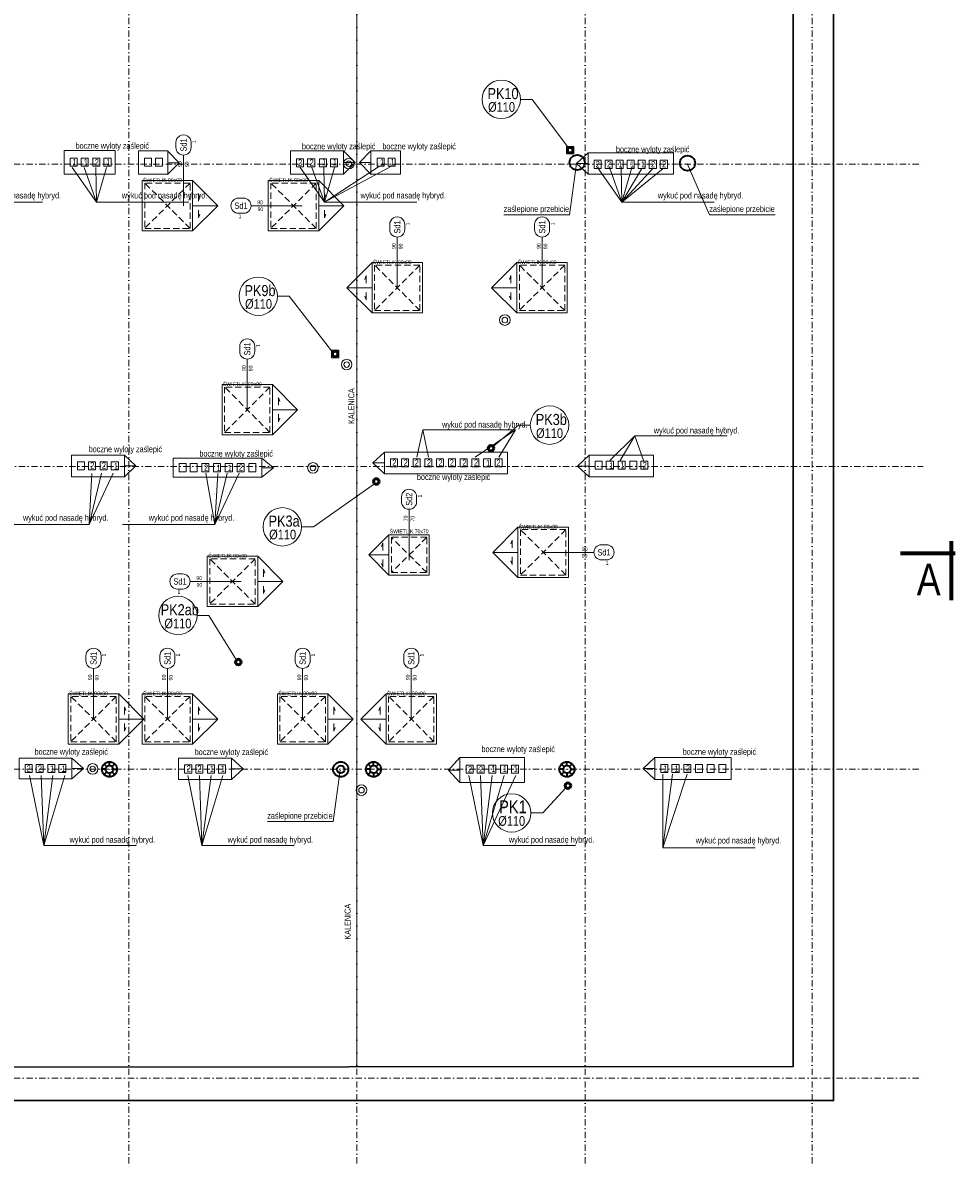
# Model space of a CAD drawing. Header units: millimetres. Extents: x -96593 to 66336, y -23969 to 7139.
# Tile 156 of 256: x -75378 to -73529, y -23915 to -21642. Entities that reach past the tile are written whole.
import ezdxf
from ezdxf.enums import TextEntityAlignment as Align

# ---------------------------------------------------------------- set-up
doc = ezdxf.new("R2010")
doc.units = ezdxf.units.MM
doc.linetypes.add('DASHDOT', pattern=[1, 0.5, -0.25, 0, -0.25])
doc.linetypes.add('DASHED', pattern=[0.75, 0.5, -0.25])
for name, color, linetype, lineweight in [('BA_KS_ist.', 34, 'Continuous', 50), ('BA_sym', 7, 'Continuous', 18), ('BA_txc', 1, 'Continuous', 18), ('BA_txs', 2, 'Continuous', 18), ('Hp', 1, 'Continuous', 18), ('MM_KS', 14, 'Continuous', 50), ('MM_KS_OPISY', 7, 'Continuous', 9), ('mm_WENT_graw', 200, 'Continuous', 15), ('mm_went_opis', 7, 'Continuous', 15), ('PG_OSIE', 1, 'DASHDOT', 18), ('PG_WIDOKOWE_CIENKIE', 1, 'Continuous', 18), ('PG_ŚCIANY_SŁUPY', 4, 'Continuous', 35), ('PG_ŚWIETLIKI', 1, 'DASHED', 18), ('Wymiarowa zewnętrzna', 50, 'Continuous', 18)]:
    doc.layers.add(name, color=color, linetype=linetype, lineweight=lineweight)
doc.layers.add('BA_pom', color=6, linetype='Continuous', lineweight=18, plot=False)
doc.styles.add('BIKTC', font='bikromsw.shx', dxfattribs={"width": 0.8})
doc.styles.add('BIKTS', font='bikromsw.shx', dxfattribs={"width": 0.85})
doc.styles.get("Standard").update_dxf_attribs({"font": 'arial.ttf'})

# ---------------------------------------------------------------- blocks, each defined once
blk = doc.blocks.new('A$Cb1a75cff')
at = {"layer": 'PG_ŚWIETLIKI', "ltscale": 25}
for p, q in [((90, 90), (0, 90)), ((0, 90), (0, 0)), ((90, 90), (0, 0)), ((0, 90), (90, 0)), ((90, 0), (90, 90)), ((0, 0), (90, 0))]:
    blk.add_line(p, q, dxfattribs=at)
at = {"layer": 'Hp', "style": 'BIKTC', "width": 0.8}
blk.add_text('ŚWIETLIK 90x90', height=7.5, rotation=90, dxfattribs=at).set_placement((0.2, 35.2), align=Align.BOTTOM_CENTER)
blk = doc.blocks.new('symdrz')
blk.add_lwpolyline([(-10, -30, -1), (-10, 30), (10, 30, -1), (10, -30)], format="xyb", close=True)
at = {"style": 'BIKTS', "width": 0.8}
blk.add_attdef('SYMDRZ', text='', height=25, dxfattribs=at).set_placement((0, 0), align=Align.MIDDLE)
blk.add_attdef('SZERDRZ', text='', height=25, dxfattribs=at).set_placement((77.1, 8.8), align=Align.CENTER)
blk.add_attdef('WYSDRZ', text='', height=25, dxfattribs=at).set_placement((77.1, -9.5), align=Align.TOP_CENTER)
blk = doc.blocks.new('A$C3CB579B4')
at = {"layer": 'BA_sym', "color": 252}
for p, q in [((1409, 1964.3), (1409, 2065.3)), ((1644.1, 1964.8), (1543.1, 1964.8)), ((1832.9, 1801.6), (1832.9, 1902.6)), ((2120.1, 1801.6), (2120.1, 1902.6)), ((1535.4, 1559.8), (1535.4, 1660.8)), ((1856.3, 1261.8), (1856.3, 1362.8)), ((2121.8, 1277.5), (2222.9, 1277.5)), ((1523.1, 1219.8), (1422.1, 1219.8)), ((1230.5, 946.5), (1230.5, 1047.5)), ((1377.1, 946.5), (1377.1, 1047.5)), ((1645.3, 946.5), (1645.3, 1047.5)), ((1860.7, 946.5), (1860.7, 1047.5))]:
    blk.add_line(p, q, dxfattribs=at)
at = {"layer": 'MM_KS', "color": 252, "lineweight": 20}
for centre, radius in [((1736.9, 2048.2), 10.5), ((1736.9, 2048.2), 10.5), ((1736.9, 2048.2), 5.5), ((1736.9, 2048.2), 5.5), ((2046.2, 1738.1), 10.5), ((2046.2, 1738.1), 10.5), ((2046.2, 1738.1), 5.5), ((2046.2, 1738.1), 5.5), ((1732.6, 1649.8), 10.5), ((1732.6, 1649.8), 10.5), ((1732.6, 1649.8), 5.5), ((1732.6, 1649.8), 5.5), ((1665.7, 1444.9), 10.5), ((1665.7, 1444.9), 10.5), ((1665.7, 1444.9), 5.5), ((1665.7, 1444.9), 5.5), ((1228.8, 848), 10.5), ((1228.8, 848), 10.5), ((1228.8, 848), 5.5), ((1228.8, 848), 5.5), ((1762, 805.9), 10.5), ((1762, 805.9), 10.5), ((1762, 805.9), 5.5), ((1762, 805.9), 5.5)]:
    blk.add_circle(centre, radius, dxfattribs=at)
at = {"layer": 'MM_KS_OPISY', "color": 252}
for p, q in [((2174.8, 1947), (2188.3, 2048.5)), ((2452, 1947), (2407.5, 2048.5)), ((2174.8, 1947), (2044.3, 1947)), ((2582.5, 1947), (2452, 1947)), ((1705.9, 743.8), (1719.4, 845.4)), ((1705.9, 743.8), (1575.4, 743.8))]:
    blk.add_line(p, q, dxfattribs=at)
at = {"layer": 'mm_went_opis', "color": 252}
for p, q in [((1688.3, 1971.9), (1798, 2042.9)), ((1688.3, 1971.9), (1821.7, 2042.9)), ((2278, 1971.9), (2317.8, 2038.9)), ((2278, 1971.9), (2339.7, 2038.9)), ((2278, 1971.9), (2360.5, 2038.9)), ((946.2, 1971.9), (1129.4, 1971.9)), ((1236.2, 1971.9), (1419.4, 1971.9)), ((1688.3, 1971.9), (1871.5, 1971.9)), ((2278, 1971.9), (2461.2, 1971.9)), ((2067.1, 1520.5), (1883.9, 1520.5)), ((2487.1, 1508.7), (2303.8, 1508.7)), ((1221.9, 1332.8), (1038.6, 1332.8)), ((1471.4, 1332.8), (1288.2, 1332.8)), ((1315.1, 696.3), (1131.9, 696.3)), ((1628.7, 696.3), (1445.4, 696.3)), ((2186.3, 696.3), (2003.1, 696.3)), ((2542.6, 691.9), (2359.4, 691.9))]:
    blk.add_line(p, q, dxfattribs=at)
for points in [[(1236.2, 1971.9), (1188.4, 2040.6)], [(1236.2, 1971.9), (1211.7, 2040.6)], [(1236.2, 1971.9), (1235.3, 2040.6)], [(1236.2, 1971.9), (1256.2, 2040.6)], [(1688.3, 1971.9), (1640.5, 2040.6)], [(1688.3, 1971.9), (1663.8, 2040.6)], [(1688.3, 1971.9), (1687.4, 2040.6)], [(1688.3, 1971.9), (1708.3, 2040.6)], [(2278, 1971.9), (2230.2, 2040.6)], [(2278, 1971.9), (2253.5, 2040.6)], [(2278, 1971.9), (2277.1, 2040.6)], [(2278, 1971.9), (2298, 2040.6)], [(1883.9, 1520.5), (1871.4, 1465.9)], [(1883.9, 1520.5), (1894.7, 1465.9)], [(2067.1, 1520.5), (1987.7, 1465.9)], [(2067.1, 1520.5), (2034.2, 1465.9)], [(2303.8, 1508.7), (2254.2, 1459.6)], [(2303.8, 1508.7), (2274.7, 1459.6)], [(2303.8, 1508.7), (2321.2, 1459.6)], [(1221.9, 1332.8), (1246.4, 1434.4)], [(1221.9, 1332.8), (1269.6, 1434.4)], [(1227.5, 1434.1), (1221.9, 1332.8)], [(1453, 1434.4), (1471.4, 1332.8)], [(1471.4, 1332.8), (1495.9, 1434.4)], [(1471.4, 1332.8), (1519.2, 1434.4)], [(1477, 1434.1), (1471.4, 1332.8)], [(1131.9, 696.3), (1103.7, 834.9)], [(1131.9, 696.3), (1127, 834.9)], [(1131.9, 696.3), (1150.2, 834.9)], [(1131.9, 696.3), (1173.5, 834.9)], [(1445.4, 696.3), (1417.3, 834.9)], [(1445.4, 696.3), (1440.5, 834.9)], [(1445.4, 696.3), (1463.8, 834.9)], [(1445.4, 696.3), (1487, 834.9)], [(2003.1, 696.3), (1974.9, 834.9)], [(2003.1, 696.3), (1998.2, 834.9)], [(2003.1, 696.3), (2021.4, 834.9)], [(2003.1, 696.3), (2044.7, 834.9)], [(2003.1, 696.3), (2067.9, 834.9)], [(2359.4, 691.9), (2359.4, 837.9)], [(2359.4, 691.9), (2379, 837.9)], [(2359.4, 691.9), (2407.9, 837.9)]]:
    blk.add_lwpolyline(points, dxfattribs=at)
at = {"layer": 'PG_OSIE', "color": 252, "ltscale": 25}
for points in [[(1300.8, 2839), (1300.8, 54.6)], [(1752.8, 2839), (1752.8, 54.6)], [(2205.8, 2839), (2205.8, 54.6)], [(2655.8, 2839), (2655.8, 54.6)], [(595.6, 2047.4), (2875.9, 2047.4)], [(605.3, 1447.4), (2875.9, 1447.4)], [(595.6, 847.4), (2875.9, 847.4)], [(595.6, 234.9), (2875.9, 234.9)]]:
    blk.add_lwpolyline(points, dxfattribs=at)
at = {"layer": 'PG_WIDOKOWE_CIENKIE', "color": 252, "lineweight": 70}
for p, q in [((2931.1, 1299.4), (2931.1, 1182.9)), ((2831.1, 1275.9), (2939.1, 1275.9))]:
    blk.add_line(p, q, dxfattribs=at)
at = {"layer": 'PG_WIDOKOWE_CIENKIE', "color": 252}
for points in [[(1752.8, 2641.4), (1752.8, 257.4)], [(1377.6, 2073.4), (1400.6, 2049.9), (1377.6, 2026.4)], [(1726.3, 2073.4), (1749.3, 2050.4), (1726.3, 2027.4)], [(1780.8, 2073.4), (1757.8, 2050.4), (1780.8, 2027.4)], [(2211.3, 2069.4), (2188.3, 2048.4), (2211.3, 2027.4)], [(1377.6, 2049.9), (1400.6, 2049.9)], [(1726.3, 2050.4), (1749.3, 2050.4)], [(1780.8, 2050.4), (1757.8, 2050.4)], [(2211.3, 2048.4), (2188.3, 2048.4)], [(1427.1, 2014.8), (1477.1, 1964.8), (1427.1, 1914.8)], [(1677.1, 2014.8), (1727.1, 1964.8), (1677.1, 1914.8)], [(1438.8, 1973.9), (1438.8, 1988.9), (1441.5, 1981.4)], [(1688.8, 1973.9), (1688.8, 1988.9), (1691.5, 1981.4)], [(1427.1, 1964.8), (1477.1, 1964.8)], [(1438.8, 1955.7), (1438.8, 1940.7), (1441.5, 1948.2)], [(1677.1, 1964.8), (1727.1, 1964.8)], [(1688.8, 1955.7), (1688.8, 1940.7), (1691.5, 1948.2)], [(1782.9, 1852.1), (1732.9, 1802.1), (1782.9, 1752.1)], [(2070.1, 1852.1), (2020.1, 1802.1), (2070.1, 1752.1)], [(1771.2, 1811.2), (1771.2, 1826.2), (1768.5, 1818.7)], [(2058.4, 1811.2), (2058.4, 1826.2), (2055.7, 1818.7)], [(1782.9, 1802.1), (1732.9, 1802.1)], [(2070.1, 1802.1), (2020.1, 1802.1)], [(1771.2, 1793), (1771.2, 1778), (1768.5, 1785.5)], [(2058.4, 1793), (2058.4, 1778), (2055.7, 1785.5)], [(1585.4, 1610.3), (1635.4, 1560.3), (1585.4, 1510.3)], [(1597.2, 1569.4), (1597.2, 1584.4), (1599.9, 1576.9)], [(1585.4, 1560.3), (1635.4, 1560.3)], [(1597.2, 1551.2), (1597.2, 1536.2), (1599.9, 1543.7)], [(1291.8, 1470.4), (1314.8, 1448.9), (1291.8, 1427.4)], [(1564.4, 1464.4), (1587.4, 1445.4), (1564.4, 1426.4)], [(1807.3, 1476.4), (1784.3, 1454.9), (1807.3, 1433.4)], [(1807.3, 1454.9), (1784.3, 1454.9)], [(2213.5, 1469.9), (2190.5, 1448.6), (2213.5, 1427.4)], [(1291.8, 1448.9), (1314.8, 1448.9)], [(1564.4, 1445.4), (1587.4, 1445.4)], [(2213.5, 1448.6), (2190.5, 1448.6)], [(2072.3, 1327.5), (2022.3, 1277.5), (2072.3, 1227.5)], [(1816.3, 1312.3), (1776.3, 1272.3), (1816.3, 1232.3)], [(1804.6, 1281.4), (1804.6, 1296.4), (1801.8, 1288.9)], [(2060.6, 1286.6), (2060.6, 1301.6), (2057.9, 1294.1)], [(2072.3, 1277.5), (2022.3, 1277.5)], [(1556.1, 1269.8), (1606.1, 1219.8), (1556.1, 1169.8)], [(1816.3, 1272.3), (1776.3, 1272.3)], [(1804.6, 1263.2), (1804.6, 1248.2), (1801.8, 1255.7)], [(2060.6, 1268.4), (2060.6, 1253.4), (2057.9, 1260.9)], [(1567.8, 1228.9), (1567.8, 1243.9), (1570.5, 1236.4)], [(1556.1, 1219.8), (1606.1, 1219.8)], [(1567.8, 1210.7), (1567.8, 1195.7), (1570.5, 1203.2)], [(1280.5, 997), (1330.5, 947), (1280.5, 897)], [(1427.1, 997), (1477.1, 947), (1427.1, 897)], [(1695.3, 997), (1745.3, 947), (1695.3, 897)], [(1810.7, 997), (1760.7, 947), (1810.7, 897)], [(1292.2, 956.1), (1292.2, 971.1), (1294.9, 963.6)], [(1438.8, 956.1), (1438.8, 971.1), (1441.5, 963.6)], [(1707.1, 956.1), (1707.1, 971.1), (1709.8, 963.6)], [(1798.9, 956.1), (1798.9, 971.1), (1796.2, 963.6)], [(1280.5, 947), (1330.5, 947)], [(1292.2, 937.9), (1292.2, 922.9), (1294.9, 930.4)], [(1427.1, 947), (1477.1, 947)], [(1438.8, 937.9), (1438.8, 922.9), (1441.5, 930.4)], [(1695.3, 947), (1745.3, 947)], [(1707.1, 937.9), (1707.1, 922.9), (1709.8, 930.4)], [(1810.7, 947), (1760.7, 947)], [(1798.9, 937.9), (1798.9, 922.9), (1796.2, 930.4)], [(1187.8, 869.4), (1210.8, 848.9), (1187.8, 828.4)], [(1504.3, 869.4), (1527.3, 848.4), (1504.3, 827.4)], [(1957.3, 870.4), (1934.3, 845.9), (1957.3, 821.4)], [(2343.8, 870.4), (2320.8, 848.9), (2343.8, 827.4)], [(1187.8, 848.9), (1210.8, 848.9)], [(1504.3, 848.4), (1527.3, 848.4)], [(1957.3, 845.9), (1934.3, 845.9)], [(2343.8, 848.9), (2320.8, 848.9)]]:
    blk.add_lwpolyline(points, dxfattribs=at)
for points in [[(1172.3, 2074.4), (1273.8, 2074.4), (1273.8, 2027.4), (1172.3, 2027.4)], [(1319.6, 2073.4), (1378.1, 2073.4), (1378.1, 2027.4), (1319.6, 2027.4)], [(1621.3, 2073.4), (1726.3, 2073.4), (1726.3, 2027.4), (1621.3, 2027.4)], [(1780.8, 2073.4), (1839.3, 2073.4), (1839.3, 2027.4), (1780.8, 2027.4)], [(2211.3, 2069.4), (2380.5, 2069.4), (2380.5, 2027.4), (2211.3, 2027.4)], [(1184.3, 2058.9), (1198.3, 2058.9), (1198.3, 2042.9), (1184.3, 2042.9)], [(1206.2, 2058.9), (1220.2, 2058.9), (1220.2, 2042.9), (1206.2, 2042.9)], [(1243.4, 2058.9), (1229.4, 2058.9), (1229.4, 2042.9), (1243.4, 2042.9)], [(1265.3, 2058.9), (1251.3, 2058.9), (1251.3, 2042.9), (1265.3, 2042.9)], [(1331.6, 2058.9), (1345.6, 2058.9), (1345.6, 2042.9), (1331.6, 2042.9)], [(1353.5, 2058.9), (1367.5, 2058.9), (1367.5, 2042.9), (1353.5, 2042.9)], [(1633.3, 2057.9), (1647.3, 2057.9), (1647.3, 2041.9), (1633.3, 2041.9)], [(1655.2, 2057.9), (1669.2, 2057.9), (1669.2, 2041.9), (1655.2, 2041.9)], [(1692.4, 2057.9), (1678.4, 2057.9), (1678.4, 2041.9), (1692.4, 2041.9)], [(1714.3, 2057.9), (1700.3, 2057.9), (1700.3, 2041.9), (1714.3, 2041.9)], [(1792.8, 2058.9), (1806.8, 2058.9), (1806.8, 2042.9), (1792.8, 2042.9)], [(1814.7, 2058.9), (1828.7, 2058.9), (1828.7, 2042.9), (1814.7, 2042.9)], [(2223.3, 2054.9), (2237.3, 2054.9), (2237.3, 2038.9), (2223.3, 2038.9)], [(2245.2, 2054.9), (2259.2, 2054.9), (2259.2, 2038.9), (2245.2, 2038.9)], [(2267, 2054.9), (2281, 2054.9), (2281, 2038.9), (2267, 2038.9)], [(2288.9, 2054.9), (2302.9, 2054.9), (2302.9, 2038.9), (2288.9, 2038.9)], [(2310.8, 2054.9), (2324.8, 2054.9), (2324.8, 2038.9), (2310.8, 2038.9)], [(2332.7, 2054.9), (2346.7, 2054.9), (2346.7, 2038.9), (2332.7, 2038.9)], [(2354.5, 2054.9), (2368.5, 2054.9), (2368.5, 2038.9), (2354.5, 2038.9)], [(1327.1, 2014.8), (1427.1, 2014.8), (1427.1, 1914.8), (1327.1, 1914.8)], [(1577.1, 2014.8), (1677.1, 2014.8), (1677.1, 1914.8), (1577.1, 1914.8)], [(1782.9, 1852.1), (1882.9, 1852.1), (1882.9, 1752.1), (1782.9, 1752.1)], [(2070.1, 1852.1), (2170.1, 1852.1), (2170.1, 1752.1), (2070.1, 1752.1)], [(1485.4, 1610.3), (1585.4, 1610.3), (1585.4, 1510.3), (1485.4, 1510.3)], [(1291.8, 1427.4), (1186.8, 1427.4), (1186.8, 1470.4), (1291.8, 1470.4)], [(1198.8, 1456.9), (1212.8, 1456.9), (1212.8, 1440.9), (1198.8, 1440.9)], [(1220.7, 1456.9), (1234.7, 1456.9), (1234.7, 1440.9), (1220.7, 1440.9)], [(1257.9, 1456.9), (1243.9, 1456.9), (1243.9, 1440.9), (1257.9, 1440.9)], [(1279.8, 1456.9), (1265.8, 1456.9), (1265.8, 1440.9), (1279.8, 1440.9)], [(1388.3, 1426.4), (1564.4, 1426.4), (1564.4, 1464.4), (1388.3, 1464.4)], [(1807.3, 1433.4), (2051.8, 1433.4), (2051.8, 1476.4), (1807.3, 1476.4)], [(1819.3, 1462.9), (1833.3, 1462.9), (1833.3, 1446.9), (1819.3, 1446.9)], [(1841.2, 1462.9), (1855.2, 1462.9), (1855.2, 1446.9), (1841.2, 1446.9)], [(1878.4, 1462.9), (1864.4, 1462.9), (1864.4, 1446.9), (1878.4, 1446.9)], [(1901.7, 1462.9), (1887.7, 1462.9), (1887.7, 1446.9), (1901.7, 1446.9)], [(1924.9, 1462.9), (1910.9, 1462.9), (1910.9, 1446.9), (1924.9, 1446.9)], [(1948.2, 1462.9), (1934.2, 1462.9), (1934.2, 1446.9), (1948.2, 1446.9)], [(1971.4, 1462.9), (1957.4, 1462.9), (1957.4, 1446.9), (1971.4, 1446.9)], [(1994.7, 1462.9), (1980.7, 1462.9), (1980.7, 1446.9), (1994.7, 1446.9)], [(2017.9, 1462.9), (2003.9, 1462.9), (2003.9, 1446.9), (2017.9, 1446.9)], [(2041.2, 1462.9), (2027.2, 1462.9), (2027.2, 1446.9), (2041.2, 1446.9)], [(2213.5, 1427.4), (2340.8, 1427.4), (2340.8, 1469.9), (2213.5, 1469.9)], [(2225.5, 1458.1), (2239.5, 1458.1), (2239.5, 1442.1), (2225.5, 1442.1)], [(2247.4, 1458.1), (2261.4, 1458.1), (2261.4, 1442.1), (2247.4, 1442.1)], [(2284.7, 1458.1), (2270.7, 1458.1), (2270.7, 1442.1), (2284.7, 1442.1)], [(2307.9, 1458.1), (2293.9, 1458.1), (2293.9, 1442.1), (2307.9, 1442.1)], [(2329.8, 1458.1), (2315.8, 1458.1), (2315.8, 1442.1), (2329.8, 1442.1)], [(1400.3, 1453.4), (1414.3, 1453.4), (1414.3, 1437.4), (1400.3, 1437.4)], [(1422.2, 1453.4), (1436.2, 1453.4), (1436.2, 1437.4), (1422.2, 1437.4)], [(1459.4, 1453.4), (1445.4, 1453.4), (1445.4, 1437.4), (1459.4, 1437.4)], [(1482.7, 1453.4), (1468.7, 1453.4), (1468.7, 1437.4), (1482.7, 1437.4)], [(1505.9, 1453.4), (1491.9, 1453.4), (1491.9, 1437.4), (1505.9, 1437.4)], [(1529.2, 1453.4), (1515.2, 1453.4), (1515.2, 1437.4), (1529.2, 1437.4)], [(1552.4, 1453.4), (1538.4, 1453.4), (1538.4, 1437.4), (1552.4, 1437.4)], [(2072.3, 1327.5), (2172.3, 1327.5), (2172.3, 1227.5), (2072.3, 1227.5)], [(1816.3, 1312.3), (1896.3, 1312.3), (1896.3, 1232.3), (1816.3, 1232.3)], [(1456.1, 1269.8), (1556.1, 1269.8), (1556.1, 1169.8), (1456.1, 1169.8)], [(1180.5, 997), (1280.5, 997), (1280.5, 897), (1180.5, 897)], [(1327.1, 997), (1427.1, 997), (1427.1, 897), (1327.1, 897)], [(1595.3, 997), (1695.3, 997), (1695.3, 897), (1595.3, 897)], [(1810.7, 997), (1910.7, 997), (1910.7, 897), (1810.7, 897)], [(1187.8, 828.4), (1082.8, 828.4), (1082.8, 869.4), (1187.8, 869.4)], [(1399.3, 827.4), (1504.3, 827.4), (1504.3, 869.4), (1399.3, 869.4)], [(1957.3, 821.4), (2085.5, 821.4), (2085.5, 870.4), (1957.3, 870.4)], [(2343.8, 827.4), (2495.3, 827.4), (2495.3, 870.4), (2343.8, 870.4)], [(1094.8, 856.9), (1108.8, 856.9), (1108.8, 840.9), (1094.8, 840.9)], [(1116.7, 856.9), (1130.7, 856.9), (1130.7, 840.9), (1116.7, 840.9)], [(1153.9, 856.9), (1139.9, 856.9), (1139.9, 840.9), (1153.9, 840.9)], [(1175.8, 856.9), (1161.8, 856.9), (1161.8, 840.9), (1175.8, 840.9)], [(1411.3, 855.9), (1425.3, 855.9), (1425.3, 839.9), (1411.3, 839.9)], [(1433.2, 855.9), (1447.2, 855.9), (1447.2, 839.9), (1433.2, 839.9)], [(1470.4, 855.9), (1456.4, 855.9), (1456.4, 839.9), (1470.4, 839.9)], [(1492.3, 855.9), (1478.3, 855.9), (1478.3, 839.9), (1492.3, 839.9)], [(1969.3, 855.4), (1983.3, 855.4), (1983.3, 839.4), (1969.3, 839.4)], [(1991.2, 855.4), (2005.2, 855.4), (2005.2, 839.4), (1991.2, 839.4)], [(2028.4, 855.4), (2014.4, 855.4), (2014.4, 839.4), (2028.4, 839.4)], [(2051.7, 855.4), (2037.7, 855.4), (2037.7, 839.4), (2051.7, 839.4)], [(2073.5, 855.4), (2059.5, 855.4), (2059.5, 839.4), (2073.5, 839.4)], [(2355.8, 856.9), (2369.8, 856.9), (2369.8, 840.9), (2355.8, 840.9)], [(2377.7, 856.9), (2391.7, 856.9), (2391.7, 840.9), (2377.7, 840.9)], [(2414.9, 856.9), (2400.9, 856.9), (2400.9, 840.9), (2414.9, 840.9)], [(2438.2, 856.9), (2424.2, 856.9), (2424.2, 840.9), (2438.2, 840.9)], [(2461.4, 856.9), (2447.4, 856.9), (2447.4, 840.9), (2461.4, 840.9)], [(2484.7, 856.9), (2470.7, 856.9), (2470.7, 840.9), (2484.7, 840.9)]]:
    blk.add_lwpolyline(points, close=True, dxfattribs=at)
at = {"layer": 'PG_ŚCIANY_SŁUPY', "color": 252}
for p, q in [((1257.1, 2049.8), (1257.1, 2050)), ((1640, 2049.9), (1640, 2050)), ((1798.1, 2050.3), (1798.1, 2050.4)), ((1254.6, 847.5), (1247.1, 847.5)), ((1256.7, 842), (1251.4, 836.7)), ((1256.8, 852.5), (1251.5, 857.8)), ((1262.1, 854.9), (1262.1, 862.4)), ((1262.1, 847.2), (1262.1, 847.4)), ((1267.3, 852.6), (1272.6, 857.9)), ((1267.4, 841.9), (1272.7, 836.6)), ((1269.6, 847.5), (1277.1, 847.5)), ((1418.2, 847.2), (1418.2, 847.4)), ((1778.4, 847.5), (1770.9, 847.5)), ((1780.5, 842), (1775.2, 836.7)), ((1780.6, 852.5), (1775.3, 857.8)), ((1785.9, 854.9), (1785.9, 862.4)), ((1785.9, 847.2), (1785.9, 847.4)), ((1791.1, 852.6), (1796.4, 857.9)), ((1791.2, 841.9), (1796.5, 836.6)), ((1793.4, 847.5), (1800.9, 847.5)), ((2161.9, 847.5), (2154.4, 847.5)), ((2164.1, 852.5), (2158.7, 857.8)), ((2164, 842), (2158.7, 836.7)), ((2169.4, 854.9), (2169.4, 862.4)), ((2169.4, 847.2), (2169.4, 847.4)), ((2174.6, 852.6), (2179.9, 857.9)), ((2174.7, 841.9), (2180, 836.6)), ((2176.9, 847.5), (2184.4, 847.5)), ((1262.1, 839.9), (1262.1, 832.4)), ((1785.9, 839.9), (1785.9, 832.4)), ((2169.4, 839.9), (2169.4, 832.4))]:
    blk.add_line(p, q, dxfattribs=at)
for centre, radius in [((2189.8, 2050.4), 15), ((2408.5, 2049.1), 15), ((1262.1, 847.2), 15), ((1262.1, 847.2), 7.5), ((1720.8, 847.2), 15), ((1720.8, 847.2), 7.5), ((1785.9, 847.2), 15), ((1785.9, 847.2), 7.5), ((2169.4, 847.2), 15), ((2169.4, 847.2), 7.5)]:
    blk.add_circle(centre, radius, dxfattribs=at)
at = {"layer": 'PG_ŚWIETLIKI', "color": 252, "ltscale": 25}
for p, q in [((1821.3, 1307.3), (1821.3, 1237.3)), ((1891.3, 1307.3), (1821.3, 1307.3)), ((1891.3, 1237.3), (1821.3, 1307.3)), ((1891.3, 1307.3), (1821.3, 1237.3)), ((1891.3, 1237.3), (1891.3, 1307.3)), ((1821.3, 1237.3), (1891.3, 1237.3))]:
    blk.add_line(p, q, dxfattribs=at)
at = {"layer": 'Wymiarowa zewnętrzna', "color": 252, "lineweight": 30}
blk.add_lwpolyline([(768, 1583.4), (781.3, 1583.4), (781.3, 2714.4), (2698.3, 2714.4), (2698.3, 190.4), (791.8, 190.4), (791.8, 817.4)], dxfattribs=at)
blk.add_lwpolyline([(854.3, 2640.6), (2618.3, 2642.1), (2618.3, 258.1), (854.3, 256.6)], close=True, dxfattribs=at)
at = {"layer": 'BA_sym', "color": 252}
ref = blk.add_blockref('symdrz', (1409, 2085.3), dxfattribs=dict(at, xscale=0.5000000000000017, yscale=0.5000000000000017, zscale=0.5000000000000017, rotation=90.00000472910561))
ref.add_attrib('Symdrz', 'Sd1', dxfattribs={"height": 12.5, "rotation": 90, "style": 'BIKTS', "width": 0.8}).set_placement((1409, 2085.3), align=Align.MIDDLE_CENTER)
ref.add_attrib('Szerdrz', '90', dxfattribs={"layer": 'BA_txc', "height": 7.5, "rotation": 90, "style": 'BIKTS', "width": 0.8}).set_placement((1402.2, 2047.4), align=Align.MIDDLE_CENTER)
ref.add_attrib('Wysdrz', '90', dxfattribs={"layer": 'BA_txc', "height": 7.5, "rotation": 90, "style": 'BIKTS', "width": 0.8}).set_placement((1415.7, 2046.8), align=Align.MIDDLE_CENTER)
ref.add_attrib('Sztuk', '1', (1433.7, 2088.7), dxfattribs={"layer": 'BA_pom', "height": 7.5, "rotation": 90, "style": 'BIKTS', "width": 0.8})
ref = blk.add_blockref('symdrz', (1523.1, 1964.8), dxfattribs=dict(at, xscale=-0.5000000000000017, yscale=0.5000000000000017, zscale=0.5000000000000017, rotation=359.9999952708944))
ref.add_attrib('Symdrz', 'Sd1', dxfattribs={"height": 12.5, "rotation": 360, "style": 'BIKTS', "width": 0.8}).set_placement((1523.1, 1964.8), align=Align.MIDDLE_CENTER)
ref.add_attrib('Szerdrz', '90', dxfattribs={"layer": 'BA_txc', "height": 7.5, "rotation": 360, "style": 'BIKTS', "width": 0.8}).set_placement((1561, 1971.5), align=Align.MIDDLE_CENTER)
ref.add_attrib('Wysdrz', '90', dxfattribs={"layer": 'BA_txc', "height": 7.5, "rotation": 360, "style": 'BIKTS', "width": 0.8}).set_placement((1561.6, 1958), align=Align.MIDDLE_CENTER)
ref.add_attrib('Sztuk', '1', (1518.2, 1940), dxfattribs={"layer": 'BA_pom', "height": 7.5, "rotation": 360, "style": 'BIKTS', "width": 0.8})
ref = blk.add_blockref('symdrz', (1832.9, 1922.6), dxfattribs=dict(at, xscale=0.5000000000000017, yscale=0.5000000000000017, zscale=0.5000000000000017, rotation=90.00000472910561))
ref.add_attrib('Symdrz', 'Sd1', dxfattribs={"height": 12.5, "rotation": 90, "style": 'BIKTS', "width": 0.8}).set_placement((1832.9, 1922.6), align=Align.MIDDLE_CENTER)
ref.add_attrib('Szerdrz', '90', dxfattribs={"layer": 'BA_txc', "height": 7.5, "rotation": 90, "style": 'BIKTS', "width": 0.8}).set_placement((1826.2, 1884.7), align=Align.MIDDLE_CENTER)
ref.add_attrib('Wysdrz', '90', dxfattribs={"layer": 'BA_txc', "height": 7.5, "rotation": 90, "style": 'BIKTS', "width": 0.8}).set_placement((1839.7, 1884.1), align=Align.MIDDLE_CENTER)
ref.add_attrib('Sztuk', '1', (1857.7, 1926), dxfattribs={"layer": 'BA_pom', "height": 7.5, "rotation": 90, "style": 'BIKTS', "width": 0.8})
ref = blk.add_blockref('symdrz', (2120.1, 1922.6), dxfattribs=dict(at, xscale=0.5000000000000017, yscale=0.5000000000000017, zscale=0.5000000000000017, rotation=90.00000472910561))
ref.add_attrib('Symdrz', 'Sd1', dxfattribs={"height": 12.5, "rotation": 90, "style": 'BIKTS', "width": 0.8}).set_placement((2120.1, 1922.6), align=Align.MIDDLE_CENTER)
ref.add_attrib('Szerdrz', '90', dxfattribs={"layer": 'BA_txc', "height": 7.5, "rotation": 90, "style": 'BIKTS', "width": 0.8}).set_placement((2113.4, 1884.7), align=Align.MIDDLE_CENTER)
ref.add_attrib('Wysdrz', '90', dxfattribs={"layer": 'BA_txc', "height": 7.5, "rotation": 90, "style": 'BIKTS', "width": 0.8}).set_placement((2126.9, 1884.1), align=Align.MIDDLE_CENTER)
ref.add_attrib('Sztuk', '1', (2144.9, 1926), dxfattribs={"layer": 'BA_pom', "height": 7.5, "rotation": 90, "style": 'BIKTS', "width": 0.8})
ref = blk.add_blockref('symdrz', (1535.4, 1680.8), dxfattribs=dict(at, xscale=0.5000000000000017, yscale=0.5000000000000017, zscale=0.5000000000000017, rotation=90.00000472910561))
ref.add_attrib('Symdrz', 'Sd1', dxfattribs={"height": 12.5, "rotation": 90, "style": 'BIKTS', "width": 0.8}).set_placement((1535.4, 1680.8), align=Align.MIDDLE_CENTER)
ref.add_attrib('Szerdrz', '90', dxfattribs={"layer": 'BA_txc', "height": 7.5, "rotation": 90, "style": 'BIKTS', "width": 0.8}).set_placement((1528.7, 1642.9), align=Align.MIDDLE_CENTER)
ref.add_attrib('Wysdrz', '90', dxfattribs={"layer": 'BA_txc', "height": 7.5, "rotation": 90, "style": 'BIKTS', "width": 0.8}).set_placement((1542.2, 1642.3), align=Align.MIDDLE_CENTER)
ref.add_attrib('Sztuk', '1', (1560.2, 1684.3), dxfattribs={"layer": 'BA_pom', "height": 7.5, "rotation": 90, "style": 'BIKTS', "width": 0.8})
ref = blk.add_blockref('symdrz', (1856.3, 1382.8), dxfattribs=dict(at, xscale=0.5000000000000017, yscale=0.5000000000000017, zscale=0.5000000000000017, rotation=90.00000472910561))
ref.add_attrib('Symdrz', 'Sd2', dxfattribs={"height": 12.5, "rotation": 90, "style": 'BIKTS', "width": 0.8}).set_placement((1856.3, 1382.8), align=Align.MIDDLE_CENTER)
ref.add_attrib('Szerdrz', '70', dxfattribs={"layer": 'BA_txc', "height": 7.5, "rotation": 90, "style": 'BIKTS', "width": 0.8}).set_placement((1849.5, 1344.9), align=Align.MIDDLE_CENTER)
ref.add_attrib('Wysdrz', '70', dxfattribs={"layer": 'BA_txc', "height": 7.5, "rotation": 90, "style": 'BIKTS', "width": 0.8}).set_placement((1863, 1344.3), align=Align.MIDDLE_CENTER)
ref.add_attrib('Sztuk', '1', (1881, 1386.2), dxfattribs={"layer": 'BA_pom', "height": 7.5, "rotation": 90, "style": 'BIKTS', "width": 0.8})
ref = blk.add_blockref('symdrz', (2242.9, 1277.5), dxfattribs=dict(at, xscale=0.5000000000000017, yscale=0.5000000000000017, zscale=0.5000000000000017, rotation=4.72910559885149e-06))
ref.add_attrib('Symdrz', 'Sd1', dxfattribs={"height": 12.5, "rotation": 0, "style": 'BIKTS', "width": 0.8}).set_placement((2242.9, 1277.5), align=Align.MIDDLE_CENTER)
ref.add_attrib('Szerdrz', '90', dxfattribs={"layer": 'BA_txc', "height": 7.5, "rotation": 0, "style": 'BIKTS', "width": 0.8}).set_placement((2204.9, 1284.2), align=Align.MIDDLE_CENTER)
ref.add_attrib('Wysdrz', '90', dxfattribs={"layer": 'BA_txc', "height": 7.5, "rotation": 0, "style": 'BIKTS', "width": 0.8}).set_placement((2204.4, 1270.7), align=Align.MIDDLE_CENTER)
ref.add_attrib('Sztuk', '1', (2246.3, 1252.7), dxfattribs={"layer": 'BA_pom', "height": 7.5, "rotation": 0, "style": 'BIKTS', "width": 0.8})
ref = blk.add_blockref('symdrz', (1402.1, 1219.8), dxfattribs=dict(at, xscale=-0.5000000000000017, yscale=0.5000000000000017, zscale=0.5000000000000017, rotation=359.9999952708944))
ref.add_attrib('Symdrz', 'Sd1', dxfattribs={"height": 12.5, "rotation": 360, "style": 'BIKTS', "width": 0.8}).set_placement((1402.1, 1219.8), align=Align.MIDDLE_CENTER)
ref.add_attrib('Szerdrz', '90', dxfattribs={"layer": 'BA_txc', "height": 7.5, "rotation": 360, "style": 'BIKTS', "width": 0.8}).set_placement((1440, 1226.6), align=Align.MIDDLE_CENTER)
ref.add_attrib('Wysdrz', '90', dxfattribs={"layer": 'BA_txc', "height": 7.5, "rotation": 360, "style": 'BIKTS', "width": 0.8}).set_placement((1440.6, 1213.1), align=Align.MIDDLE_CENTER)
ref.add_attrib('Sztuk', '1', (1397.2, 1195.1), dxfattribs={"layer": 'BA_pom', "height": 7.5, "rotation": 360, "style": 'BIKTS', "width": 0.8})
ref = blk.add_blockref('symdrz', (1230.5, 1067.5), dxfattribs=dict(at, xscale=0.5000000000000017, yscale=0.5000000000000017, zscale=0.5000000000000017, rotation=90.00000472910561))
ref.add_attrib('Symdrz', 'Sd1', dxfattribs={"height": 12.5, "rotation": 90, "style": 'BIKTS', "width": 0.8}).set_placement((1230.5, 1067.5), align=Align.MIDDLE_CENTER)
ref.add_attrib('Szerdrz', '90', dxfattribs={"layer": 'BA_txc', "height": 7.5, "rotation": 90, "style": 'BIKTS', "width": 0.8}).set_placement((1223.7, 1029.6), align=Align.MIDDLE_CENTER)
ref.add_attrib('Wysdrz', '90', dxfattribs={"layer": 'BA_txc', "height": 7.5, "rotation": 90, "style": 'BIKTS', "width": 0.8}).set_placement((1237.2, 1029), align=Align.MIDDLE_CENTER)
ref.add_attrib('Sztuk', '1', (1255.2, 1070.9), dxfattribs={"layer": 'BA_pom', "height": 7.5, "rotation": 90, "style": 'BIKTS', "width": 0.8})
ref = blk.add_blockref('symdrz', (1377.1, 1067.5), dxfattribs=dict(at, xscale=0.5000000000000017, yscale=0.5000000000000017, zscale=0.5000000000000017, rotation=90.00000472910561))
ref.add_attrib('Symdrz', 'Sd1', dxfattribs={"height": 12.5, "rotation": 90, "style": 'BIKTS', "width": 0.8}).set_placement((1377.1, 1067.5), align=Align.MIDDLE_CENTER)
ref.add_attrib('Szerdrz', '90', dxfattribs={"layer": 'BA_txc', "height": 7.5, "rotation": 90, "style": 'BIKTS', "width": 0.8}).set_placement((1370.3, 1029.6), align=Align.MIDDLE_CENTER)
ref.add_attrib('Wysdrz', '90', dxfattribs={"layer": 'BA_txc', "height": 7.5, "rotation": 90, "style": 'BIKTS', "width": 0.8}).set_placement((1383.8, 1029), align=Align.MIDDLE_CENTER)
ref.add_attrib('Sztuk', '1', (1401.8, 1070.9), dxfattribs={"layer": 'BA_pom', "height": 7.5, "rotation": 90, "style": 'BIKTS', "width": 0.8})
ref = blk.add_blockref('symdrz', (1645.3, 1067.5), dxfattribs=dict(at, xscale=0.5000000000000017, yscale=0.5000000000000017, zscale=0.5000000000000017, rotation=90.00000472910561))
ref.add_attrib('Symdrz', 'Sd1', dxfattribs={"height": 12.5, "rotation": 90, "style": 'BIKTS', "width": 0.8}).set_placement((1645.3, 1067.5), align=Align.MIDDLE_CENTER)
ref.add_attrib('Szerdrz', '90', dxfattribs={"layer": 'BA_txc', "height": 7.5, "rotation": 90, "style": 'BIKTS', "width": 0.8}).set_placement((1638.6, 1029.6), align=Align.MIDDLE_CENTER)
ref.add_attrib('Wysdrz', '90', dxfattribs={"layer": 'BA_txc', "height": 7.5, "rotation": 90, "style": 'BIKTS', "width": 0.8}).set_placement((1652.1, 1029), align=Align.MIDDLE_CENTER)
ref.add_attrib('Sztuk', '1', (1670.1, 1070.9), dxfattribs={"layer": 'BA_pom', "height": 7.5, "rotation": 90, "style": 'BIKTS', "width": 0.8})
ref = blk.add_blockref('symdrz', (1860.7, 1067.5), dxfattribs=dict(at, xscale=0.5000000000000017, yscale=0.5000000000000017, zscale=0.5000000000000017, rotation=90.00000472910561))
ref.add_attrib('Symdrz', 'Sd1', dxfattribs={"height": 12.5, "rotation": 90, "style": 'BIKTS', "width": 0.8}).set_placement((1860.7, 1067.5), align=Align.MIDDLE_CENTER)
ref.add_attrib('Szerdrz', '90', dxfattribs={"layer": 'BA_txc', "height": 7.5, "rotation": 90, "style": 'BIKTS', "width": 0.8}).set_placement((1853.9, 1029.6), align=Align.MIDDLE_CENTER)
ref.add_attrib('Wysdrz', '90', dxfattribs={"layer": 'BA_txc', "height": 7.5, "rotation": 90, "style": 'BIKTS', "width": 0.8}).set_placement((1867.4, 1029), align=Align.MIDDLE_CENTER)
ref.add_attrib('Sztuk', '1', (1885.4, 1070.9), dxfattribs={"layer": 'BA_pom', "height": 7.5, "rotation": 90, "style": 'BIKTS', "width": 0.8})
at = {"layer": 'PG_ŚWIETLIKI', "color": 252, "rotation": 270}
for p in [(1332.1, 2009.8), (1582.1, 2009.8), (1787.9, 1847.1), (2075.1, 1847.1), (1490.4, 1605.3), (2077.3, 1322.5), (1461.1, 1264.8), (1185.5, 992), (1332.1, 992), (1600.3, 992), (1815.7, 992)]:
    blk.add_blockref('A$Cb1a75cff', p, dxfattribs=at)
at = {"layer": 'BA_txs', "color": 252, "style": 'BIKTS', "width": 0.85}
blk.add_text('A', height=62.5, dxfattribs=at).set_placement((2863.1, 1192.4))
at = {"layer": 'Hp', "color": 252, "style": 'BIKTC', "width": 0.8}
blk.add_text('ŚWIETLIK 70x70', height=7.5, rotation=360, dxfattribs=at).set_placement((1856.5, 1313.1), align=Align.BOTTOM_CENTER)
at = {"layer": 'mm_went_opis', "color": 252, "lineweight": 30, "style": 'BIKTS', "width": 0.85}
for s, p in [('1', (1189, 2045.1)), ('1', (1211, 2045.1)), ('2', (1233, 2044.9)), ('2', (1233, 2044.9)), ('1', (1255.9, 2045.1)), ('2', (1636.2, 2044.1)), ('2', (1659.1, 2044.1)), ('1', (1684, 2045.1)), ('1', (1705.2, 2045.1)), ('1', (1798.9, 2045.1)), ('1', (1819.5, 2045.1)), ('2', (2226.4, 2040.9)), ('2', (2248.6, 2040.9)), ('2', (2248.6, 2040.9)), ('1', (2271.2, 2040.6)), ('1', (2294.4, 2040.6)), ('1', (2316.2, 2040.6)), ('2', (2336.1, 2040.9)), ('2', (2358.1, 2040.9)), ('2', (1224.1, 1443.4)), ('2', (1247.1, 1443.4)), ('1', (1271.1, 1442.1)), ('2', (1823, 1449.1)), ('2', (1845.6, 1449.1)), ('2', (1867.4, 1449.1)), ('2', (1891.7, 1449.1)), ('2', (1914.6, 1449.1)), ('2', (1937.1, 1449.1)), ('2', (1961.8, 1449.1)), ('2', (1985.1, 1449.1)), ('2', (1985.1, 1449.1)), ('1', (2009, 1448.1)), ('2', (2029.5, 1449.1)), ('1', (2253.4, 1443.4)), ('1', (2275.3, 1444.2)), ('2', (2319.5, 1444.2)), ('2', (1449.6, 1439.2)), ('2', (1449.6, 1439.2)), ('1', (1474.7, 1438.6)), ('1', (1496.7, 1438.7)), ('2', (1518.8, 1439.5)), ('2', (1518.8, 1439.5)), ('2', (1097.9, 842.6)), ('2', (1120.2, 842.6)), ('1', (1144.3, 842.5)), ('1', (1167.1, 842.3)), ('2', (1415.4, 842.6)), ('2', (1436.6, 842.6)), ('1', (1461.4, 841.8)), ('1', (1482.8, 841.9)), ('2', (1973.2, 841.3)), ('2', (1994.8, 841)), ('1', (2019.6, 841.8)), ('1', (2042.3, 841.8)), ('1', (2063.9, 841.8)), ('1', (2360.4, 842.6)), ('1', (2382.8, 842.4)), ('2', (2405.3, 843)), ('2', (2405.3, 843))]:
    blk.add_text(s, height=12.5, dxfattribs=at).set_placement(p)
at = {"layer": 'mm_went_opis', "color": 252, "char_height": 12, "width": 240.068, "attachment_point": 2}
for s, insert in [('{\\fArial Narrow|b0|i0|c238|p34;boczne wyloty zaślepić}', (1267.7, 2089.7)), ('{\\fArial Narrow|b0|i0|c238|p34;boczne wyloty zaślepić}', (1716.7, 2088.7)), ('{\\fArial Narrow|b0|i0|c238|p34;boczne wyloty zaślepić}', (1876.2, 2088.7)), ('{\\fArial Narrow|b0|i0|c238|p34;boczne wyloty zaślepić}', (2339.4, 2082.7)), ('{\\fArial Narrow|b0|i0|c238|p34;wykuć pod nasadę hybryd.}', (1081.5, 1991.2)), ('{\\fArial Narrow|b0|i0|c238|p34;wykuć pod nasadę hybryd.}', (1371.5, 1991.2)), ('{\\fArial Narrow|b0|i0|c238|p34;wykuć pod nasadę hybryd.}', (1844.7, 1991.2)), ('{\\fArial Narrow|b0|i0|c238|p34;wykuć pod nasadę hybryd.}', (2434.4, 1991.2)), ('{\\fArial Narrow|b0|i0|c238|p34;zaślepione przebicie}', (2108.9, 1964.5)), ('{\\fArial Narrow|b0|i0|c238|p34;zaślepione przebicie}', (2516.6, 1964.5)), ('{\\fArial Narrow|b0|i0|c238|p34;wykuć pod nasadę hybryd.}', (2006.5, 1537)), ('{\\fArial Narrow|b0|i0|c238|p34;wykuć pod nasadę hybryd.}', (2426.5, 1525.2)), ('{\\fArial Narrow|b0|i0|c238|p34;boczne wyloty zaślepić}', (1293.8, 1488.1)), ('{\\fArial Narrow|b0|i0|c238|p34;boczne wyloty zaślepić}', (1513.4, 1479.4)), ('{\\fArial Narrow|b0|i0|c238|p34;boczne wyloty zaślepić}', (1944.6, 1433)), ('{\\fArial Narrow|b0|i0|c238|p34;wykuć pod nasadę hybryd.}', (1175.4, 1352.1)), ('{\\fArial Narrow|b0|i0|c238|p34;wykuć pod nasadę hybryd.}', (1424.9, 1352.1)), ('{\\fArial Narrow|b0|i0|c238|p34;boczne wyloty zaślepić}', (1186.4, 888.3)), ('{\\fArial Narrow|b0|i0|c238|p34;boczne wyloty zaślepić}', (1504, 887.6)), ('{\\fArial Narrow|b0|i0|c238|p34;boczne wyloty zaślepić}', (2072.7, 893.4)), ('{\\fArial Narrow|b0|i0|c238|p34;boczne wyloty zaślepić}', (2471.8, 888.1)), ('{\\fArial Narrow|b0|i0|c238|p34;zaślepione przebicie}', (1640, 761.4)), ('{\\fArial Narrow|b0|i0|c238|p34;wykuć pod nasadę hybryd.}', (1267.8, 713.9)), ('{\\fArial Narrow|b0|i0|c238|p34;wykuć pod nasadę hybryd.}', (1581.3, 713.9)), ('{\\fArial Narrow|b0|i0|c238|p34;wykuć pod nasadę hybryd.}', (2139, 713.9)), ('{\\fArial Narrow|b0|i0|c238|p34;wykuć pod nasadę hybryd.}', (2509.6, 712.3))]:
    blk.add_mtext(s, dxfattribs=dict(at, insert=insert))
at = {"layer": 'mm_went_opis', "color": 252, "char_height": 12, "width": 240.068, "attachment_point": 2, "rotation": 90}
for insert in [(1735.8, 1567.4), (1728.4, 545.1)]:
    blk.add_mtext('{\\fArial Narrow|b0|i0|c238|p34;KALENICA}', dxfattribs=dict(at, insert=insert))

msp = doc.modelspace()

# ---------------------------------------------------------------- linework, layer by layer
at = {"layer": 'BA_KS_ist.', "linetype": 'Continuous', "lineweight": 15, "ltscale": 25}
for points in [[(-74300.3, -21886.9), (-74285.3, -21886.9), (-74285.3, -21901.9), (-74300.3, -21901.9)], [(-74766.3, -22290.9), (-74751.3, -22290.9), (-74751.3, -22305.9), (-74766.3, -22305.9)]]:
    msp.add_lwpolyline(points, close=True, dxfattribs=at)
at = {"layer": 'BA_KS_ist.', "linetype": 'Continuous', "ltscale": 25}
for centre in [(-74292.8, -21894.4), (-74758.8, -22298.4), (-74449.8, -22485.4), (-74677.3, -22551.4), (-74950.8, -22909.4), (-74297.3, -23154.4)]:
    msp.add_circle(centre, 5.5, dxfattribs=at)
at = {"layer": 'MM_KS_OPISY'}
for p, q in [((-74367.9, -21793.6), (-74391.3, -21793.6)), ((-74367.9, -21793.6), (-74296.1, -21890)), ((-74849.9, -22184), (-74873.3, -22184)), ((-74849.9, -22184), (-74763.7, -22295.8)), ((-74395.2, -22439.6), (-74445.6, -22481.9)), ((-74371.8, -22439.6), (-74395.2, -22439.6)), ((-74802.1, -22641.2), (-74680.5, -22555.9)), ((-74802.1, -22641.2), (-74825.5, -22641.2)), ((-75009.2, -22816.9), (-75032.6, -22816.9)), ((-75009.2, -22816.9), (-74954.4, -22905.3)), ((-74347.3, -23208.5), (-74301.1, -23158.4)), ((-74347.3, -23208.5), (-74370.7, -23208.5))]:
    msp.add_line(p, q, dxfattribs=at)
for centre in [(-74429.4, -21793.6), (-74911.4, -22184), (-74333.7, -22439.6), (-74863.6, -22641.2), (-75070.7, -22816.9), (-74408.8, -23208.5)]:
    msp.add_circle(centre, 38.1, dxfattribs=at)

# ---------------------------------------------------------------- block references
at = {"layer": 'mm_WENT_graw', "color": 2, "lineweight": 60}
msp.add_blockref('A$C3CB579B4', (-76468.6, -23969.3), dxfattribs=at)

# ---------------------------------------------------------------- texts
at = {"layer": 'MM_KS_OPISY', "attachment_point": 1}
for s, width, insert, char_height in [('{\\fArial Narrow|b0|i0|c238|p34;PK10}', 25.4, (-74456.8, -21771.2), 22), ('{\\fArial Narrow|b0|i0|c238|p34;%%C110}', 0.503, (-74455.6, -21799.2), 19.05), ('{\\fArial Narrow|b0|i0|c238|p34;PK9b}', 25.4, (-74938.7, -22161.7), 22), ('{\\fArial Narrow|b0|i0|c238|p34;%%C110}', 0.503, (-74937.5, -22189.7), 19.05), ('{\\fArial Narrow|b0|i0|c238|p34;PK3b}', 25.4, (-74361, -22417.3), 22), ('{\\fArial Narrow|b0|i0|c238|p34;%%C110}', 0.503, (-74360.4, -22446), 19.05), ('{\\fArial Narrow|b0|i0|c238|p34;PK3a}', 25.4, (-74890.9, -22618.9), 22), ('{\\fArial Narrow|b0|i0|c238|p34;%%C110}', 0.503, (-74889.7, -22646.9), 19.05), ('{\\fArial Narrow|b0|i0|c238|p34;PK2ab}', 25.4, (-75104.8, -22794.6), 22), ('{\\fArial Narrow|b0|i0|c238|p34;%%C110}', 0.503, (-75097.4, -22823.3), 19.05), ('\\fArial Narrow|b0|i0|c238|p34;PK1', 0.503, (-74433.9, -23183.6), 25.4), ('{\\fArial Narrow|b0|i0|c238|p34;%%C110}', 0.503, (-74435.5, -23214.9), 19.05)]:
    msp.add_mtext_dynamic_manual_height_columns(s, width=width, gutter_width=1, heights=[0], dxfattribs=dict(at, insert=insert, char_height=char_height))

doc.saveas('drawing.dxf')
